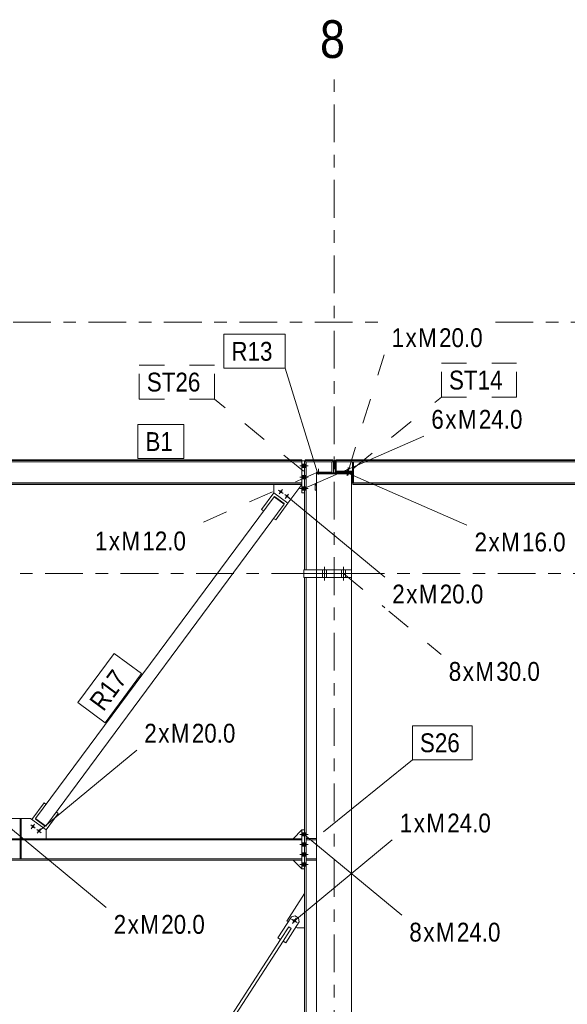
# Model space of a CAD drawing. Header units: millimetres. Extents: x -981 to 119, y -271 to 339.
# Tile 5 of 16: x -855 to -811, y 66 to 144. Entities that reach past the tile are written whole.
import ezdxf

# ---------------------------------------------------------------- set-up
doc = ezdxf.new("R2010")
doc.units = ezdxf.units.MM
for name, pattern in [('XKITLINE00', [0]), ('XKITLINE02', [4, 2, -2]), ('XKITLINE03', [6, 3, -1, 1, -1])]:
    doc.linetypes.add(name, pattern=pattern)
for name, color, linetype, lineweight in [('Element', 2, 'Continuous', 0), ('Spoina', 1, 'Continuous', 0), ('Znak elementu', 2, 'Continuous', 0), ('Znak śruby', 4, 'Continuous', 0), ('Śruba', 3, 'Continuous', 0)]:
    doc.layers.add(name, color=color, linetype=linetype, lineweight=lineweight)
doc.styles.add('ARIAL', font='ARIAL.TTF')

msp = doc.modelspace()

# ---------------------------------------------------------------- hatches: boundary and pattern name
at = {"layer": 'Śruba'}
for points in [[(-832.55, 108.439), (-832.55, 108.699), (-832.35, 108.699), (-832.35, 108.439)], [(-832.55, 108.439), (-832.55, 108.699), (-832.35, 108.699), (-832.35, 108.439)], [(-832.34, 108.439), (-832.34, 108.699), (-832.22, 108.699), (-832.22, 108.439)], [(-832.34, 108.439), (-832.34, 108.699), (-832.22, 108.699), (-832.22, 108.439)], [(-832.55, 107.539), (-832.55, 107.799), (-832.35, 107.799), (-832.35, 107.539)], [(-832.55, 107.539), (-832.55, 107.799), (-832.35, 107.799), (-832.35, 107.539)], [(-832.34, 107.539), (-832.34, 107.799), (-832.22, 107.799), (-832.22, 107.539)], [(-832.34, 107.539), (-832.34, 107.799), (-832.22, 107.799), (-832.22, 107.539)], [(-834.31, 106.584), (-834.302, 106.591), (-834.294, 106.598), (-834.285, 106.604), (-834.275, 106.609), (-834.265, 106.613), (-834.255, 106.617), (-834.245, 106.619), (-834.234, 106.62), (-834.223, 106.62), (-834.212, 106.619), (-834.202, 106.617), (-834.191, 106.613), (-834.181, 106.609), (-834.172, 106.604), (-834.163, 106.598), (-834.155, 106.591), (-834.147, 106.584), (-834.14, 106.575), (-834.134, 106.566), (-834.129, 106.557), (-834.125, 106.547), (-834.122, 106.537), (-834.12, 106.526), (-834.118, 106.515), (-834.118, 106.504), (-834.12, 106.494), (-834.122, 106.483), (-834.125, 106.473), (-834.129, 106.463), (-834.134, 106.453), (-834.14, 106.444), (-834.147, 106.436), (-834.154, 106.428), (-834.163, 106.422), (-834.172, 106.416), (-834.181, 106.41), (-834.191, 106.406), (-834.202, 106.403), (-834.212, 106.401), (-834.223, 106.4), (-834.234, 106.4), (-834.244, 106.401), (-834.255, 106.403), (-834.265, 106.406), (-834.275, 106.41), (-834.285, 106.415), (-834.294, 106.421), (-834.302, 106.428), (-834.31, 106.436), (-834.317, 106.444), (-834.323, 106.453), (-834.328, 106.463), (-834.332, 106.473), (-834.335, 106.483), (-834.337, 106.494), (-834.338, 106.504), (-834.338, 106.515), (-834.337, 106.526), (-834.335, 106.536), (-834.332, 106.547), (-834.328, 106.557), (-834.323, 106.566), (-834.317, 106.575)], [(-832.55, 106.639), (-832.55, 106.899), (-832.35, 106.899), (-832.35, 106.639)], [(-832.55, 106.639), (-832.55, 106.899), (-832.35, 106.899), (-832.35, 106.639)], [(-832.34, 106.639), (-832.34, 106.899), (-832.22, 106.899), (-832.22, 106.639)], [(-832.34, 106.639), (-832.34, 106.899), (-832.22, 106.899), (-832.22, 106.639)], [(-833.828, 106.226), (-833.82, 106.234), (-833.812, 106.241), (-833.803, 106.247), (-833.793, 106.252), (-833.783, 106.256), (-833.773, 106.259), (-833.762, 106.261), (-833.752, 106.263), (-833.741, 106.263), (-833.73, 106.261), (-833.72, 106.259), (-833.709, 106.256), (-833.699, 106.252), (-833.69, 106.247), (-833.681, 106.241), (-833.672, 106.234), (-833.665, 106.227), (-833.658, 106.218), (-833.652, 106.209), (-833.647, 106.2), (-833.643, 106.19), (-833.64, 106.179), (-833.637, 106.169), (-833.636, 106.158), (-833.636, 106.147), (-833.637, 106.137), (-833.64, 106.126), (-833.643, 106.116), (-833.647, 106.106), (-833.652, 106.096), (-833.658, 106.087), (-833.665, 106.079), (-833.672, 106.071), (-833.681, 106.064), (-833.69, 106.058), (-833.699, 106.053), (-833.709, 106.049), (-833.719, 106.046), (-833.73, 106.044), (-833.741, 106.043), (-833.752, 106.043), (-833.762, 106.044), (-833.773, 106.046), (-833.783, 106.049), (-833.793, 106.053), (-833.803, 106.058), (-833.812, 106.064), (-833.82, 106.071), (-833.828, 106.079), (-833.835, 106.087), (-833.841, 106.096), (-833.846, 106.106), (-833.85, 106.116), (-833.853, 106.126), (-833.855, 106.136), (-833.856, 106.147), (-833.856, 106.158), (-833.855, 106.169), (-833.853, 106.179), (-833.85, 106.19), (-833.846, 106.2), (-833.841, 106.209), (-833.835, 106.218)], [(-853.867, 79.817), (-853.875, 79.809), (-853.883, 79.802), (-853.892, 79.796), (-853.902, 79.791), (-853.912, 79.787), (-853.922, 79.784), (-853.933, 79.782), (-853.943, 79.781), (-853.954, 79.781), (-853.965, 79.782), (-853.975, 79.784), (-853.986, 79.787), (-853.996, 79.791), (-854.005, 79.796), (-854.014, 79.802), (-854.023, 79.809), (-854.03, 79.817), (-854.037, 79.825), (-854.043, 79.834), (-854.048, 79.843), (-854.052, 79.853), (-854.055, 79.864), (-854.058, 79.874), (-854.059, 79.885), (-854.059, 79.896), (-854.058, 79.907), (-854.056, 79.917), (-854.052, 79.928), (-854.048, 79.938), (-854.043, 79.947), (-854.037, 79.956), (-854.03, 79.964), (-854.023, 79.972), (-854.014, 79.979), (-854.005, 79.985), (-853.996, 79.99), (-853.986, 79.994), (-853.976, 79.997), (-853.965, 79.999), (-853.954, 80), (-853.943, 80), (-853.933, 79.999), (-853.922, 79.997), (-853.912, 79.994), (-853.902, 79.99), (-853.892, 79.985), (-853.883, 79.979), (-853.875, 79.972), (-853.867, 79.964), (-853.86, 79.956), (-853.854, 79.947), (-853.849, 79.938), (-853.845, 79.928), (-853.842, 79.917), (-853.84, 79.907), (-853.839, 79.896), (-853.839, 79.885), (-853.84, 79.874), (-853.842, 79.864), (-853.845, 79.854), (-853.849, 79.844), (-853.854, 79.834), (-853.86, 79.825)], [(-853.385, 79.46), (-853.393, 79.452), (-853.401, 79.445), (-853.41, 79.439), (-853.42, 79.434), (-853.43, 79.43), (-853.44, 79.427), (-853.45, 79.425), (-853.461, 79.423), (-853.472, 79.423), (-853.483, 79.425), (-853.493, 79.427), (-853.504, 79.43), (-853.514, 79.434), (-853.523, 79.439), (-853.532, 79.445), (-853.541, 79.452), (-853.548, 79.459), (-853.555, 79.468), (-853.561, 79.477), (-853.566, 79.486), (-853.57, 79.496), (-853.573, 79.507), (-853.575, 79.517), (-853.577, 79.528), (-853.577, 79.539), (-853.575, 79.549), (-853.573, 79.56), (-853.57, 79.57), (-853.566, 79.58), (-853.561, 79.59), (-853.555, 79.599), (-853.548, 79.607), (-853.541, 79.615), (-853.532, 79.622), (-853.523, 79.628), (-853.514, 79.633), (-853.504, 79.637), (-853.493, 79.64), (-853.483, 79.642), (-853.472, 79.643), (-853.461, 79.643), (-853.451, 79.642), (-853.44, 79.64), (-853.43, 79.637), (-853.42, 79.633), (-853.41, 79.628), (-853.401, 79.622), (-853.393, 79.615), (-853.385, 79.607), (-853.378, 79.599), (-853.372, 79.59), (-853.367, 79.58), (-853.363, 79.57), (-853.36, 79.56), (-853.358, 79.55), (-853.357, 79.539), (-853.357, 79.528), (-853.358, 79.517), (-853.36, 79.507), (-853.363, 79.496), (-853.367, 79.486), (-853.372, 79.477), (-853.378, 79.468)], [(-832.55, 79.139), (-832.55, 79.399), (-832.35, 79.399), (-832.35, 79.139)], [(-832.55, 79.139), (-832.55, 79.399), (-832.35, 79.399), (-832.35, 79.139)], [(-832.34, 79.139), (-832.34, 79.399), (-832.22, 79.399), (-832.22, 79.139)], [(-832.34, 79.139), (-832.34, 79.399), (-832.22, 79.399), (-832.22, 79.139)], [(-832.55, 78.339), (-832.55, 78.599), (-832.35, 78.599), (-832.35, 78.339)], [(-832.55, 78.339), (-832.55, 78.599), (-832.35, 78.599), (-832.35, 78.339)], [(-832.34, 78.339), (-832.34, 78.599), (-832.22, 78.599), (-832.22, 78.339)], [(-832.34, 78.339), (-832.34, 78.599), (-832.22, 78.599), (-832.22, 78.339)], [(-832.55, 77.539), (-832.55, 77.799), (-832.35, 77.799), (-832.35, 77.539)], [(-832.55, 77.539), (-832.55, 77.799), (-832.35, 77.799), (-832.35, 77.539)], [(-832.34, 77.539), (-832.34, 77.799), (-832.22, 77.799), (-832.22, 77.539)], [(-832.34, 77.539), (-832.34, 77.799), (-832.22, 77.799), (-832.22, 77.539)], [(-832.55, 76.739), (-832.55, 76.999), (-832.35, 76.999), (-832.35, 76.739)], [(-832.55, 76.739), (-832.55, 76.999), (-832.35, 76.999), (-832.35, 76.739)], [(-832.34, 76.739), (-832.34, 76.999), (-832.22, 76.999), (-832.22, 76.739)], [(-832.34, 76.739), (-832.34, 76.999), (-832.22, 76.999), (-832.22, 76.739)], [(-833.252, 72.475), (-833.243, 72.485), (-833.234, 72.493), (-833.224, 72.501), (-833.213, 72.508), (-833.201, 72.513), (-833.189, 72.518), (-833.177, 72.521), (-833.165, 72.523), (-833.152, 72.524), (-833.139, 72.524), (-833.126, 72.522), (-833.114, 72.519), (-833.102, 72.515), (-833.09, 72.509), (-833.079, 72.503), (-833.069, 72.496), (-833.059, 72.487), (-833.051, 72.478), (-833.043, 72.468), (-833.036, 72.457), (-833.031, 72.445), (-833.026, 72.434), (-833.023, 72.421), (-833.021, 72.409), (-833.02, 72.396), (-833.02, 72.383), (-833.022, 72.37), (-833.025, 72.358), (-833.029, 72.346), (-833.034, 72.334), (-833.041, 72.323), (-833.048, 72.313), (-833.057, 72.303), (-833.066, 72.295), (-833.076, 72.287), (-833.087, 72.28), (-833.098, 72.275), (-833.11, 72.27), (-833.123, 72.267), (-833.135, 72.265), (-833.148, 72.264), (-833.161, 72.264), (-833.173, 72.266), (-833.186, 72.269), (-833.198, 72.273), (-833.21, 72.278), (-833.221, 72.285), (-833.231, 72.292), (-833.24, 72.301), (-833.249, 72.31), (-833.257, 72.32), (-833.264, 72.331), (-833.269, 72.342), (-833.274, 72.354), (-833.277, 72.367), (-833.279, 72.379), (-833.28, 72.392), (-833.279, 72.405), (-833.278, 72.417), (-833.275, 72.43), (-833.271, 72.442), (-833.265, 72.454), (-833.259, 72.465)]]:
    msp.add_hatch(color=256, dxfattribs=at).paths.add_polyline_path(points, flags=17)

# ---------------------------------------------------------------- linework, layer by layer
at = {"layer": 'Element', "linetype": 'XKITLINE00', "lineweight": 0}
for p, q in [((-937.9, 109.05), (-832.55, 109.05)), ((-937.9, 108.987), (-832.55, 108.987)), ((-937.9, 108.887), (-832.55, 108.887)), ((-832.55, 109.05), (-832.55, 108.968)), ((-832.35, 108.968), (-832.55, 108.968)), ((-832.55, 108.968), (-832.55, 106.419)), ((-832.35, 108.968), (-832.35, 106.419)), ((-832.34, 108.958), (-832.34, 100.3)), ((-832.34, 108.958), (-832.29, 108.958)), ((-832.22, 108.883), (-832.34, 108.883)), ((-832.29, 109.058), (-832.29, 108.883)), ((-830.09, 109.058), (-832.29, 109.058)), ((-832.29, 108.983), (-830.09, 108.983)), ((-832.29, 108.883), (-830.09, 108.883)), ((-832.22, 100.3), (-832.22, 108.883)), ((-830.16, 108.883), (-830.04, 108.883)), ((-830.16, 108.022), (-830.16, 108.883)), ((-830.09, 108.883), (-830.09, 109.058)), ((-830.09, 108.958), (-830.04, 108.958)), ((-830.04, 108.958), (-830.04, 108.022)), ((-829.9, 108.057), (-829.9, 109.02)), ((-829.9, 109.02), (-829.82, 109.02)), ((-829.9, 108.957), (-829.82, 108.957)), ((-829.82, 109.05), (-710.18, 109.05)), ((-829.82, 109.05), (-829.82, 108.887)), ((-829.82, 108.987), (-710.18, 108.987)), ((-829.82, 108.057), (-829.82, 108.957)), ((-829.82, 108.887), (-710.18, 108.887)), ((-828.54, 108.128), (-828.54, 108.887)), ((-828.54, 108.882), (-828.46, 108.882)), ((-828.46, 108.887), (-828.46, 107.193)), ((-832.35, 108.272), (-832.34, 108.272)), ((-832.35, 108.152), (-832.34, 108.152)), ((-831.4, 108.059), (-830.16, 108.059)), ((-831.4, 108.059), (-831.4, 107.933)), ((-829.9, 108.057), (-829.82, 108.057)), ((-829.82, 108.158), (-828.54, 108.158)), ((-829.82, 108.028), (-829.82, 108.128)), ((-829.82, 108.128), (-828.5, 108.128)), ((-828.5, 108.128), (-828.5, 108.128)), ((-828.5, 108.128), (-828.5, 108.028)), ((-831.4, 108.018), (-828.6, 108.018)), ((-828.6, 107.933), (-831.4, 107.933)), ((-831.4, 107.933), (-831.4, 100.3)), ((-830.04, 108.022), (-830.16, 108.022)), ((-828.5, 108.028), (-829.82, 108.028)), ((-828.6, 107.933), (-828.6, 108.028)), ((-828.6, 107.933), (-828.6, 100.3)), ((-828.54, 107.193), (-828.54, 108.028)), ((-937.9, 107.188), (-832.55, 107.188)), ((-937.9, 107.088), (-832.55, 107.088)), ((-879.96, 107.218), (-832.55, 107.218)), ((-834.788, 107.088), (-834.788, 106.427)), ((-833.663, 105.593), (-832.554, 107.088)), ((-831.4, 107.106), (-831.5, 107.106)), ((-831.5, 107.106), (-831.5, 106.633)), ((-831.5, 107.042), (-831.4, 107.042)), ((-831.5, 106.633), (-831.4, 106.633)), ((-828.46, 107.193), (-828.54, 107.193)), ((-828.5, 107.188), (-828.5, 107.193)), ((-828.5, 107.088), (-828.5, 107.188)), ((-828.5, 107.188), (-711.5, 107.188)), ((-711.5, 107.088), (-828.5, 107.088)), ((-828.46, 107.218), (-770.04, 107.218)), ((-853.729, 80.524), (-834.77, 106.115)), ((-834.788, 106.427), (-835.764, 105.109)), ((-834.788, 106.427), (-833.663, 105.593)), ((-834.77, 106.115), (-833.967, 105.519)), ((-834.73, 106.135), (-834.754, 106.103)), ((-833.959, 105.563), (-834.73, 106.135)), ((-832.35, 106.419), (-832.55, 106.419)), ((-852.925, 79.929), (-833.967, 105.519)), ((-835.764, 105.109), (-835.603, 104.99)), ((-834.639, 104.275), (-833.663, 105.593)), ((-833.983, 105.531), (-833.959, 105.563)), ((-834.8, 104.394), (-834.639, 104.275)), ((-831.4, 100.3), (-832.4, 100.3)), ((-832.4, 100.3), (-832.4, 100)), ((-828.6, 100.3), (-831.4, 100.3)), ((-831.4, 100), (-831.4, 100.3)), ((-828.6, 100), (-828.6, 100.3)), ((-828.6, 100), (-832.4, 100)), ((-832.4, 100), (-832.4, 99.7)), ((-832.4, 100), (-828.6, 100)), ((-832.4, 99.7), (-831.4, 99.7)), ((-832.34, 99.7), (-832.34, -1.4)), ((-832.22, -1.4), (-832.22, 99.7)), ((-831.4, 99.7), (-831.4, 100)), ((-828.6, 99.7), (-831.4, 99.7)), ((-831.4, 99.7), (-831.4, -1.4)), ((-828.6, 99.7), (-828.6, 100)), ((-828.6, 38.178), (-828.6, 99.7)), ((-854.032, 80.45), (-853.056, 81.768)), ((-853.056, 81.768), (-852.895, 81.649)), ((-852.907, 79.617), (-851.931, 80.934)), ((-852.092, 81.053), (-851.931, 80.934)), ((-854.132, 80.524), (-855.718, 80.524)), ((-854.975, 80.524), (-854.975, 78.924)), ((-854.975, 80.524), (-854.875, 80.524)), ((-854.875, 80.524), (-854.875, 78.924)), ((-852.907, 79.617), (-854.132, 80.524)), ((-853.736, 80.48), (-853.712, 80.512)), ((-853.736, 80.48), (-852.965, 79.908)), ((-853.729, 80.524), (-852.925, 79.929)), ((-852.965, 79.908), (-852.941, 79.94)), ((-852.907, 78.924), (-852.907, 79.617)), ((-833.25, 78.924), (-832.55, 79.624)), ((-832.35, 79.624), (-832.55, 79.624)), ((-832.55, 79.624), (-832.55, 76.514)), ((-832.35, 79.624), (-832.35, 76.514)), ((-877.45, 78.924), (-832.55, 78.924)), ((-877.45, 78.829), (-832.55, 78.829)), ((-854.975, 78.924), (-854.875, 78.924)), ((-854.875, 78.824), (-854.975, 78.824)), ((-854.975, 78.824), (-854.975, 77.314)), ((-854.875, 78.824), (-854.875, 77.314)), ((-832.215, 78.826), (-832.215, 78.926)), ((-832.215, 78.926), (-831.4, 78.926)), ((-831.4, 78.826), (-832.215, 78.826)), ((-877.45, 77.309), (-832.55, 77.309)), ((-877.45, 77.214), (-832.55, 77.214)), ((-854.875, 77.314), (-854.975, 77.314)), ((-833.25, 77.214), (-832.55, 76.514)), ((-832.215, 77.211), (-832.215, 77.311)), ((-832.215, 77.311), (-831.4, 77.311)), ((-831.4, 77.211), (-832.215, 77.211)), ((-832.35, 76.514), (-832.55, 76.514)), ((-833.76, 72.372), (-832.34, 74.566)), ((-834.466, 71.042), (-833.379, 72.721)), ((-832.758, 72.319), (-833.844, 70.64)), ((-833.76, 72.372), (-833.651, 72.301)), ((-833.379, 72.721), (-833.102, 72.78)), ((-833.102, 72.78), (-832.817, 72.595)), ((-832.817, 72.595), (-832.758, 72.319)), ((-833.604, 71.913), (-834.256, 70.906)), ((-834.054, 70.776), (-833.402, 71.783)), ((-833.604, 71.913), (-833.574, 71.894)), ((-833.574, 71.894), (-833.433, 71.803)), ((-833.433, 71.803), (-833.402, 71.783)), ((-833.029, 71.899), (-832.92, 71.828)), ((-832.92, 71.828), (-832.34, 71.828)), ((-855, 38.852), (-834.256, 70.906)), ((-854.857, 38.631), (-834.054, 70.776)), ((-834.256, 70.906), (-834.466, 71.042)), ((-833.844, 70.64), (-834.054, 70.776))]:
    msp.add_line(p, q, dxfattribs=at)
at = {"layer": 'Spoina', "linetype": 'XKITLINE03', "lineweight": 0}
for p, q in [((-830, -21.7), (-830, 140)), ((-867.522, 120), (-826.023, 120)), ((-817.151, 120), (-722.773, 120)), ((-858.971, 100), (-784.974, 100))]:
    msp.add_line(p, q, dxfattribs=at)
at = {"layer": 'Znak elementu', "linetype": 'XKITLINE00', "lineweight": 0}
for p, q in [((-838.764, 119.027), (-833.895, 119.027)), ((-838.764, 116.327), (-838.764, 119.027)), ((-833.895, 116.327), (-833.895, 119.027)), ((-838.764, 116.327), (-833.895, 116.327)), ((-831.307, 108.017), (-833.895, 116.327)), ((-845.597, 111.85), (-841.95, 111.85)), ((-845.597, 109.15), (-845.597, 111.85)), ((-841.95, 109.15), (-841.95, 111.85)), ((-845.597, 109.15), (-841.95, 109.15)), ((-850.383, 89.744), (-847.484, 93.656)), ((-845.315, 92.049), (-847.484, 93.656)), ((-848.213, 88.136), (-845.315, 92.049)), ((-848.213, 88.136), (-850.383, 89.744)), ((-823.766, 87.898), (-819.006, 87.898)), ((-823.766, 85.198), (-823.766, 87.898)), ((-819.006, 85.198), (-819.006, 87.898)), ((-830.837, 79.477), (-823.766, 85.198)), ((-823.766, 85.198), (-819.006, 85.198))]:
    msp.add_line(p, q, dxfattribs=at)
at = {"layer": 'Znak elementu', "linetype": 'XKITLINE02', "lineweight": 0}
for p, q in [((-821.454, 116.739), (-815.473, 116.739)), ((-821.454, 114.039), (-821.454, 116.739)), ((-815.473, 114.039), (-815.473, 116.739)), ((-845.488, 116.58), (-839.507, 116.58)), ((-845.488, 113.88), (-845.488, 116.58)), ((-839.507, 113.88), (-839.507, 116.58)), ((-845.488, 113.88), (-839.507, 113.88)), ((-832.436, 108.159), (-839.507, 113.88)), ((-821.973, 113.619), (-821.454, 114.039)), ((-821.454, 114.039), (-815.473, 114.039)), ((-828.525, 108.318), (-822.859, 112.902))]:
    msp.add_line(p, q, dxfattribs=at)
at = {"layer": 'Znak śruby', "linetype": 'XKITLINE02', "lineweight": 0}
for p, q in [((-828.87, 108.133), (-826.023, 117.409)), ((-831.224, 108.096), (-840.75, 103.946)), ((-829.25, 100), (-825.968, 97.288)), ((-825.65, 97.025), (-821.472, 93.572))]:
    msp.add_line(p, q, dxfattribs=at)
at = {"layer": 'Znak śruby', "linetype": 'XKITLINE00', "lineweight": 0}
for p, q in [((-832.385, 106.769), (-822.859, 110.919)), ((-828.95, 108.014), (-819.424, 103.864)), ((-833.746, 106.153), (-825.968, 99.725)), ((-853.467, 79.533), (-845.689, 85.961)), ((-855.901, 79.891), (-848.123, 73.462)), ((-832.385, 79.269), (-824.607, 72.841)), ((-833.15, 72.394), (-825.372, 78.822))]:
    msp.add_line(p, q, dxfattribs=at)
at = {"layer": 'Śruba', "linetype": 'XKITLINE00', "lineweight": 0}
for p, q in [((-832.06, 108.569), (-832.71, 108.569)), ((-832.06, 108.569), (-832.71, 108.569)), ((-832.35, 108.699), (-832.55, 108.699)), ((-832.35, 108.699), (-832.55, 108.699)), ((-832.35, 108.439), (-832.55, 108.439)), ((-832.35, 108.439), (-832.55, 108.439)), ((-832.22, 108.699), (-832.34, 108.699)), ((-832.22, 108.699), (-832.34, 108.699)), ((-832.22, 108.439), (-832.34, 108.439)), ((-832.22, 108.439), (-832.34, 108.439)), ((-828.95, 107.764), (-828.95, 108.264)), ((-832.06, 107.669), (-832.71, 107.669)), ((-832.06, 107.669), (-832.71, 107.669)), ((-832.35, 107.799), (-832.55, 107.799)), ((-832.35, 107.799), (-832.55, 107.799)), ((-832.35, 107.539), (-832.55, 107.539)), ((-832.35, 107.539), (-832.55, 107.539)), ((-832.22, 107.799), (-832.34, 107.799)), ((-832.22, 107.799), (-832.34, 107.799)), ((-832.22, 107.539), (-832.34, 107.539)), ((-832.22, 107.539), (-832.34, 107.539)), ((-834.405, 106.641), (-834.052, 106.379)), ((-834.359, 106.333), (-834.097, 106.687)), ((-832.06, 106.769), (-832.71, 106.769)), ((-832.06, 106.769), (-832.71, 106.769)), ((-832.35, 106.899), (-832.55, 106.899)), ((-832.35, 106.899), (-832.55, 106.899)), ((-832.35, 106.639), (-832.55, 106.639)), ((-832.35, 106.639), (-832.55, 106.639)), ((-832.22, 106.899), (-832.34, 106.899)), ((-832.22, 106.899), (-832.34, 106.899)), ((-832.22, 106.639), (-832.34, 106.639)), ((-832.22, 106.639), (-832.34, 106.639)), ((-833.923, 106.284), (-833.569, 106.022)), ((-833.877, 105.976), (-833.615, 106.329)), ((-853.772, 79.76), (-854.126, 80.021)), ((-853.818, 80.067), (-854.08, 79.714)), ((-853.29, 79.402), (-853.643, 79.664)), ((-853.336, 79.71), (-853.598, 79.357)), ((-832.06, 79.269), (-832.71, 79.269)), ((-832.06, 79.269), (-832.71, 79.269)), ((-832.35, 79.399), (-832.55, 79.399)), ((-832.35, 79.399), (-832.55, 79.399)), ((-832.35, 79.139), (-832.55, 79.139)), ((-832.35, 79.139), (-832.55, 79.139)), ((-832.22, 79.399), (-832.34, 79.399)), ((-832.22, 79.399), (-832.34, 79.399)), ((-832.22, 79.139), (-832.34, 79.139)), ((-832.22, 79.139), (-832.34, 79.139)), ((-832.06, 78.469), (-832.71, 78.469)), ((-832.06, 78.469), (-832.71, 78.469)), ((-832.35, 78.599), (-832.55, 78.599)), ((-832.35, 78.599), (-832.55, 78.599)), ((-832.35, 78.339), (-832.55, 78.339)), ((-832.35, 78.339), (-832.55, 78.339)), ((-832.22, 78.599), (-832.34, 78.599)), ((-832.22, 78.599), (-832.34, 78.599)), ((-832.22, 78.339), (-832.34, 78.339)), ((-832.22, 78.339), (-832.34, 78.339)), ((-832.06, 77.669), (-832.71, 77.669)), ((-832.06, 77.669), (-832.71, 77.669)), ((-832.35, 77.799), (-832.55, 77.799)), ((-832.35, 77.799), (-832.55, 77.799)), ((-832.35, 77.539), (-832.55, 77.539)), ((-832.35, 77.539), (-832.55, 77.539)), ((-832.22, 77.799), (-832.34, 77.799)), ((-832.22, 77.799), (-832.34, 77.799)), ((-832.22, 77.539), (-832.34, 77.539)), ((-832.22, 77.539), (-832.34, 77.539)), ((-832.06, 76.869), (-832.71, 76.869)), ((-832.06, 76.869), (-832.71, 76.869)), ((-832.35, 76.999), (-832.55, 76.999)), ((-832.35, 76.999), (-832.55, 76.999)), ((-832.35, 76.739), (-832.55, 76.739)), ((-832.35, 76.739), (-832.55, 76.739)), ((-832.22, 76.999), (-832.34, 76.999)), ((-832.22, 76.999), (-832.34, 76.999)), ((-832.22, 76.739), (-832.34, 76.739)), ((-832.22, 76.739), (-832.34, 76.739)), ((-832.932, 72.253), (-833.368, 72.535)), ((-833.291, 72.176), (-833.009, 72.612))]:
    msp.add_line(p, q, dxfattribs=at)
at = {"layer": 'Śruba', "linetype": 'XKITLINE02', "lineweight": 0}
for p, q in [((-831.224, 108.321), (-831.224, 107.872)), ((-828.95, 107.795), (-828.95, 108.295)), ((-828.87, 108.432), (-828.87, 107.833)), ((-830.91, 100.3), (-830.91, 100)), ((-830.91, 100.3), (-830.91, 100)), ((-830.91, 100.3), (-830.91, 100)), ((-830.91, 100.3), (-830.91, 100)), ((-830.75, 100.55), (-830.75, 99.45)), ((-830.75, 100.55), (-830.75, 99.45)), ((-830.75, 100.55), (-830.75, 99.45)), ((-830.75, 100.55), (-830.75, 99.45)), ((-830.59, 100.3), (-830.59, 100)), ((-830.59, 100.3), (-830.59, 100)), ((-830.59, 100.3), (-830.59, 100)), ((-830.59, 100.3), (-830.59, 100)), ((-829.41, 100.3), (-829.41, 100)), ((-829.41, 100.3), (-829.41, 100)), ((-829.41, 100.3), (-829.41, 100)), ((-829.41, 100.3), (-829.41, 100)), ((-829.25, 100.55), (-829.25, 99.45)), ((-829.25, 100.55), (-829.25, 99.45)), ((-829.25, 100.55), (-829.25, 99.45)), ((-829.25, 100.55), (-829.25, 99.45)), ((-829.09, 100.3), (-829.09, 100)), ((-829.09, 100.3), (-829.09, 100)), ((-829.09, 100.3), (-829.09, 100)), ((-829.09, 100.3), (-829.09, 100)), ((-830.91, 100), (-830.91, 99.7)), ((-830.91, 100), (-830.91, 99.7)), ((-830.91, 100), (-830.91, 99.7)), ((-830.91, 100), (-830.91, 99.7)), ((-830.59, 100), (-830.59, 99.7)), ((-830.59, 100), (-830.59, 99.7)), ((-830.59, 100), (-830.59, 99.7)), ((-830.59, 100), (-830.59, 99.7)), ((-829.41, 100), (-829.41, 99.7)), ((-829.41, 100), (-829.41, 99.7)), ((-829.41, 100), (-829.41, 99.7)), ((-829.41, 100), (-829.41, 99.7)), ((-829.09, 100), (-829.09, 99.7)), ((-829.09, 100), (-829.09, 99.7)), ((-829.09, 100), (-829.09, 99.7)), ((-829.09, 100), (-829.09, 99.7))]:
    msp.add_line(p, q, dxfattribs=at)

# ---------------------------------------------------------------- texts
at = {"layer": 'Spoina', "style": 'ARIAL', "width": 0.85}
msp.add_text('8', height=3, dxfattribs=at).set_placement((-831.113, 141))
at = {"layer": 'Znak elementu', "style": 'ARIAL', "width": 0.85}
for s, p in [('R13', (-838.164, 116.927)), ('ST26', (-844.888, 114.48)), ('ST14', (-820.854, 114.639)), ('B1', (-844.997, 109.75)), ('S26', (-823.166, 85.798))]:
    msp.add_text(s, height=1.5, dxfattribs=at).set_placement(p)
msp.add_text('R17', height=1.5, rotation=53.46842, dxfattribs=at).set_placement((-848.338, 88.976))
at = {"layer": 'Znak śruby', "style": 'ARIAL', "width": 0.85}
for s, p in [('1', (-825.423, 118.009)), ('x', (-824.311, 118.009)), ('M', (-823.31, 118.009)), ('20.0', (-821.644, 118.009)), ('6', (-822.259, 111.519)), ('M', (-820.146, 111.519)), ('24.0', (-818.48, 111.519)), ('x', (-821.146, 111.519)), ('1', (-849.022, 101.846)), ('M', (-846.909, 101.846)), ('12.0', (-845.243, 101.846)), ('x', (-847.91, 101.846)), ('2', (-818.824, 101.764)), ('x', (-817.711, 101.764)), ('M', (-816.711, 101.764)), ('16.0', (-815.045, 101.764)), ('2', (-825.368, 97.625)), ('x', (-824.256, 97.625)), ('M', (-823.255, 97.625)), ('20.0', (-821.589, 97.625)), ('8', (-820.872, 91.472)), ('x', (-819.759, 91.472)), ('M', (-818.759, 91.472)), ('30.0', (-817.093, 91.472)), ('2', (-845.089, 86.561)), ('M', (-842.976, 86.561)), ('20.0', (-841.309, 86.561)), ('x', (-843.976, 86.561)), ('1', (-824.772, 79.422)), ('M', (-822.659, 79.422)), ('24.0', (-820.993, 79.422)), ('x', (-823.659, 79.422)), ('2', (-847.523, 71.362)), ('M', (-845.41, 71.362)), ('20.0', (-843.744, 71.362)), ('x', (-846.411, 71.362)), ('8', (-824.007, 70.741)), ('M', (-821.894, 70.741)), ('24.0', (-820.228, 70.741)), ('x', (-822.894, 70.741))]:
    msp.add_text(s, height=1.5, dxfattribs=at).set_placement(p)

doc.saveas('drawing.dxf')
